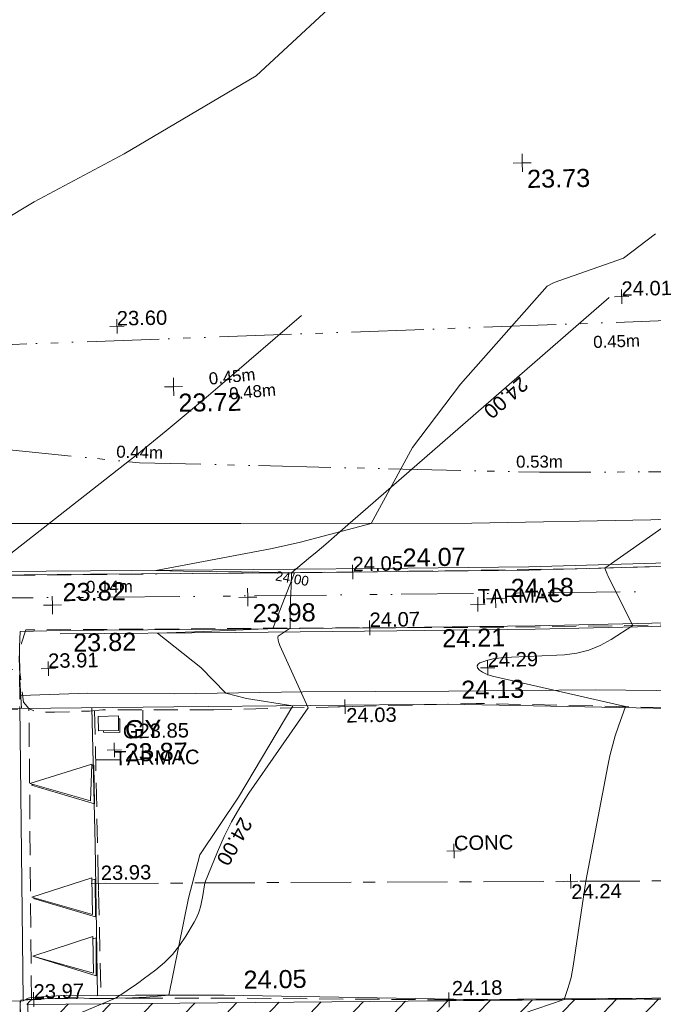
# Model space of a CAD drawing. Header units: millimetres. Extents: x -287732 to 520720, y -88450 to 287754.
# Tile 126 of 256: x -259713 to -246548, y 170693 to 191141. Entities that reach past the tile are written whole.
import ezdxf

# ---------------------------------------------------------------- set-up
doc = ezdxf.new("R2010")
doc.units = ezdxf.units.MM
for name, pattern in [('IMPORT-CENTER _6_', [2000, 1250, -250, 250, -250]), ('IMPORT-DASHED _2_', [750, 500, -250]), ('IMPORT-ENET-QLB2 _2_', [3050, 1500, -300, 0, -600, 150, -300, 0, -200]), ('IMPORT-UG_EIR_QLB2 _2_', [2750, 1500, -300, 0, -300, 150, -300, 0, -200]), ('IMPORT-UG_ELEC_LV_QLB2 _2_', [2700, 1500, -300, 0, -250, 150, -300, 0, -200]), ('IMPORT-UG_ELEC_STREET LIGHTING_QLB2 _2_', [2700, 1500, -300, 0, -250, 150, -300, 0, -200])]:
    doc.linetypes.add(name, pattern=pattern)
for name, color, linetype, lineweight, true_color in [('00_TOPO_FOOTPATH', 7, 'Continuous', 9, 0xa50000), ('00_TOPO_LEVEL_SPOT', 7, 'Continuous', 9, 0x666666), ('00_TOPO_ROAD_MARKING_ARROWS', 7, 'Continuous', 9, 0x999999), ('00_TOPO_SERV_GULLY', 7, 'Continuous', 9, 0x5252a5), ('00_TOPO_TRAFFIC_RAMP', 7, 'Continuous', 9, 0x999999), ('00_UAV_FORM_LINES', 7, 'Continuous', 9, 0x666666), ('01_DTM_CONTOUR_MNR', 7, 'Continuous', 9, 0xa5a552), ('01_DTM_CONTOUR_MNR_LABELS', 7, 'Continuous', 9, 0xa5a552), ('12333-PUM-2D-U-0001-C01 - Rev2_REVIT IMPORT_dwg', 7, 'Continuous', 9, 0x767676), ('CONTOURS_INDEX', 4, 'Continuous', 9, 0x00ffff), ('CONTOURS_INDEX_LVL', 4, 'Continuous', 9, 0x00ffff), ('CONTOURS_MINOR', 7, 'Continuous', 9, 0x00a5a5), ('GULLY', 7, 'Continuous', 9, 0x7fbfff), ('GULLY_LVL', 7, 'Continuous', 9, 0x7fbfff), ('MARKINGS_WHITE_LINE', 7, 'Continuous', 9, 0xc0c0c0), ('PUM-EIRCOMM-QLB2', 6, 'IMPORT-UG_EIR_QLB2 _2_', 9, 0xff00ff), ('PUM-ELECTRIC-LV-QLB2', 1, 'IMPORT-UG_ELEC_LV_QLB2 _2_', 9, 0xff0000), ('PUM-ELECTRIC-SL-QLB2', 7, 'IMPORT-UG_ELEC_STREET LIGHTING_QLB2 _2_', 9, 0xff7f7f), ('PUM-TELECOMS-ENET-NOTES', 7, 'Continuous', 9, 0x9152a5), ('PUM-TELECOMS-ENET-QLB2', 7, 'IMPORT-ENET-QLB2 _2_', 9, 0x9152a5), ('PUM-UNABLE TO SURVEY', 190, 'Continuous', 9, 0x7f00ff), ('ROAD_CROWNLINE', 7, 'IMPORT-CENTER _6_', 9, 0xa500a5), ('ROAD_CROWNLINE_LVL', 7, 'Continuous', 9, 0xa500a5), ('ROAD_MARKINGS_ARROW', 7, 'Continuous', 9, 0xc0c0c0), ('SPOT_HEIGHTS_LVL', 7, 'Continuous', 9, 0x00a500)]:
    doc.layers.add(name, color=color, linetype=linetype, lineweight=lineweight, true_color=true_color)
for name, color, linetype, lineweight in [('00_TOPO_ROAD_EDGE', 7, 'Continuous', 9), ('CHANGE_OF_SURFACE', 7, 'IMPORT-DASHED _2_', 9), ('CHANGE_OF_SURFACE_LVL', 7, 'Continuous', 9), ('RAMP', 7, 'IMPORT-DASHED _2_', 9), ('Text', 7, 'Continuous', 9), ('TEXT_TXT', 7, 'Continuous', 9)]:
    doc.layers.add(name, color=color, linetype=linetype, lineweight=lineweight)
doc.styles.add('Arial_1', font='arial.ttf', dxfattribs={"height": 250})
doc.styles.add('Arial_3', font='arial.ttf', dxfattribs={"height": 300})
doc.styles.add('Swis721 Lt BT_1', font='swissl.ttf', dxfattribs={"height": 200})
doc.styles.add('Swis721 Lt BT_2', font='swissl.ttf', dxfattribs={"height": 375})

# ---------------------------------------------------------------- blocks, each defined once
blk = doc.blocks.new('12333-PUM-2D-U-0001-C01 - Rev2_REVIT IMPORT_dwg_MM-2077200-Site Location Plan Proposed')
at = {"layer": '00_TOPO_LEVEL_SPOT', "color": 254, "true_color": 0xcccccc, "flags": 128}
for points in [[(0, -500), (0, 0), (-500, 0)], [(500, 0), (0, 0), (0, 500)]]:
    blk.add_lwpolyline(points, dxfattribs=at)
blk = doc.blocks.new('12333-PUM-2D-U-0001-C01 - Rev2_REVIT IMPORT_dwg_MGS62954_T2_Galway_ITM_3d_Rev1-2077680-Site Location Plan Proposed')
at = {"layer": '00_TOPO_FOOTPATH', "color": 254, "true_color": 0xcccccc, "flags": 128}
for points in [[(533644120, 725739551), (533646893, 725739525), (533651128, 725739484), (533652855, 725739473), (533656000, 725739453), (533658887, 725739482)], [(533646241, 725738367), (533649888, 725738330), (533653238, 725738309), (533656109, 725738296), (533659142, 725738311), (533662779, 725738334), (533666161, 725738401), (533670014, 725738434), (533673058, 725738468), (533673631, 725738447), (533675222, 725738275), (533676771, 725738086), (533677331, 725738106), (533679997, 725738292), (533682036, 725738432), (533685161, 725738636), (533686490, 725738711), (533687203, 725738775), (533687602, 725738814), (533687976, 725738710), (533688315, 725738456)], [(533645410, 725736765), (533645390, 725737363), (533645395, 725738045), (533645411, 725738361), (533646241, 725738367)], [(533641916, 725725416), (533642958, 725725849), (533643865, 725726279), (533644176, 725726472), (533644540, 725726767), (533644708, 725726984), (533644929, 725727296), (533645113, 725727581), (533645210, 725727885), (533645275, 725728264), (533645273, 725729224), (533645280, 725730691)]]:
    blk.add_lwpolyline(points, dxfattribs=at)
at = {"layer": '00_TOPO_ROAD_EDGE', "color": 254, "true_color": 0xcccccc, "flags": 128}
for points in [[(533644097, 725736774), (533648577, 725736742), (533654272, 725736701), (533659956, 725736488), (533664503, 725736391), (533669698, 725736325), (533674609, 725736187), (533679987, 725736049), (533682246, 725736002), (533683002, 725736029), (533683876, 725736089), (533684314, 725736145), (533684702, 725736205), (533685096, 725736341), (533685608, 725736518), (533686373, 725736853), (533686759, 725737031), (533687036, 725737242), (533687488, 725737549), (533687817, 725737816), (533688127, 725738195), (533688781, 725739102), (533689877, 725740468)], [(533642860, 725730792), (533643165, 725730704), (533645338, 725730690), (533645446, 725730745), (533645513, 725730761), (533646242, 725730793), (533646874, 725730770), (533647678, 725730772), (533649516, 725730735), (533654684, 725730560), (533661185, 725730494), (533665456, 725730435), (533665664, 725730377), (533665778, 725730275), (533666073, 725730224), (533666664, 725730244)]]:
    blk.add_lwpolyline(points, dxfattribs=at)
at = {"layer": '00_TOPO_ROAD_MARKING_ARROWS', "color": 254, "true_color": 0xcccccc}
for p, q in [((533645555, 725735201), (533646850, 725735582)), ((533646850, 725735582), (533646812, 725734820)), ((533645555, 725735201), (533646812, 725734820)), ((533645555, 725732839), (533646812, 725733220)), ((533646812, 725733220), (533646812, 725732458)), ((533645555, 725732839), (533646812, 725732458)), ((533645555, 725731619), (533646812, 725732000)), ((533646812, 725732000), (533646812, 725731238)), ((533645555, 725731619), (533646812, 725731238))]:
    blk.add_line(p, q, dxfattribs=at)
at = {"layer": '00_TOPO_SERV_GULLY', "color": 254, "true_color": 0xcccccc}
for p, q in [((533647002, 725736572), (533647421, 725736572)), ((533647002, 725736572), (533647002, 725736268)), ((533647421, 725736572), (533647421, 725736268)), ((533647002, 725736268), (533647421, 725736268))]:
    blk.add_line(p, q, dxfattribs=at)
at = {"layer": '00_TOPO_TRAFFIC_RAMP', "color": 254, "true_color": 0xcccccc, "flags": 128}
blk.add_lwpolyline([(533646888, 725730770), (533646890, 725733920), (533646870, 725736754)], dxfattribs=at)
at = {"layer": '00_UAV_FORM_LINES', "color": 254, "true_color": 0xcccccc, "flags": 128}
for points in [[(533641592, 725739673), (533642382, 725740196), (533643035, 725740448), (533643775, 725740554), (533644661, 725740613), (533645162, 725740607), (533650033, 725740528), (533654834, 725740450), (533658553, 725740455), (533662606, 725740550), (533667473, 725740767), (533669214, 725740916), (533670467, 725741041), (533671077, 725741048), (533672047, 725740997), (533676596, 725740720), (533679602, 725740491)], [(533644121, 725739621), (533646894, 725739595), (533651129, 725739554), (533652856, 725739543), (533656000, 725739523), (533658886, 725739552), (533661621, 725739591), (533664727, 725739600), (533666013, 725739616), (533667402, 725739631), (533668943, 725739642), (533671401, 725739672), (533673456, 725739683), (533674703, 725739560), (533675810, 725739427), (533676213, 725739393), (533676649, 725739363), (533677018, 725739352), (533677311, 725739342), (533677504, 725739352), (533677820, 725739379), (533678347, 725739439), (533678810, 725739487), (533679166, 725739534)], [(533646240, 725738297), (533649888, 725738260), (533653237, 725738239), (533656109, 725738226), (533659142, 725738241), (533662780, 725738264), (533666162, 725738331), (533670014, 725738364), (533673057, 725738398), (533673626, 725738378), (533675214, 725738205), (533675785, 725738136)], [(533664711, 725736766), (533662930, 725736790), (533660508, 725736850), (533657339, 725736940), (533654293, 725736971), (533651263, 725737010), (533648588, 725737012), (533646795, 725737059), (533645401, 725737034)]]:
    blk.add_lwpolyline(points, dxfattribs=at)
at = {"layer": '01_DTM_CONTOUR_MNR', "color": 254, "true_color": 0xcccccc, "flags": 128}
for points in [[(533644516, 725746504), (533645856, 725747276), (533647744, 725748246), (533650517, 725749815), (533652700, 725751777)], [(533645414, 725730617), (533645486, 725730692), (533645540, 725730713), (533645567, 725730725), (533646222, 725730734), (533646245, 725730739), (533646272, 725730743), (533646782, 725730713), (533646797, 725730712), (533646981, 725730715), (533647605, 725730716), (533647897, 725730721), (533648370, 725730760), (533648812, 725732766), (533649060, 725733660), (533649888, 725734845), (533651050, 725736720), (533650086, 725736892), (533649660, 725737010), (533649150, 725737548), (533648260, 725738280), (533649226, 725738297), (533649890, 725738311), (533650660, 725738330), (533651079, 725739354), (533651130, 725739480), (533650027, 725739518), (533649360, 725739542), (533648823, 725739559), (533648250, 725739580), (533649499, 725739792), (533650642, 725739985), (533651236, 725740108), (533652740, 725740480), (533653629, 725742042), (533654650, 725743340), (533656486, 725745340), (533656632, 725745414), (533658081, 725745894), (533658754, 725746390)]]:
    blk.add_lwpolyline(points, dxfattribs=at)
at = {"xscale": 0.375, "yscale": 0.375, "zscale": 0.375}
for p in [(533656010, 725747910), (533648687, 725743388), (533650150, 725738990), (533646090, 725738900), (533655300, 725738870)]:
    blk.add_blockref('12333-PUM-2D-U-0001-C01 - Rev2_REVIT IMPORT_dwg_MM-2077200-Site Location Plan Proposed', p, dxfattribs=at)
at = {"layer": '00_TOPO_FOOTPATH', "color": 251, "true_color": 0x666666, "char_height": 375, "width": 1495.9, "attachment_point": 1, "line_spacing_factor": 1.005062, "style": 'Swis721 Lt BT_2'}
for s, insert in [('24.07', (533653382, 725739944)), ('23.82', (533646508, 725738298)), ('24.21', (533654174, 725738254))]:
    blk.add_mtext(s, dxfattribs=dict(at, insert=insert))
at = {"layer": '00_TOPO_LEVEL_SPOT', "char_height": 375, "width": 1495.9, "attachment_point": 1, "line_spacing_factor": 1.005062, "style": 'Swis721 Lt BT_2'}
for s, insert in [('23.73', (533656105, 725747763)), ('23.72', (533648782, 725743241)), ('23.82', (533646306, 725739349)), ('24.18', (533655618, 725739276)), ('23.98', (533650245, 725738843))]:
    blk.add_mtext(s, dxfattribs=dict(at, insert=insert))
at = {"layer": '00_TOPO_ROAD_EDGE', "color": 251, "true_color": 0x666666, "char_height": 375, "width": 1495.9, "attachment_point": 1, "line_spacing_factor": 1.005062, "style": 'Swis721 Lt BT_2'}
for s, insert in [('24.13', (533654551, 725737179)), ('24.05', (533649924, 725731236))]:
    blk.add_mtext(s, dxfattribs=dict(at, insert=insert))
at = {"layer": '00_TOPO_SERV_GULLY', "color": 251, "true_color": 0x666666, "char_height": 375, "attachment_point": 1, "line_spacing_factor": 1.005062, "style": 'Swis721 Lt BT_2'}
for s, insert, width in [('GY', (533647554, 725736481), 821.56), ('23.87', (533647537, 725735998), 1495.9)]:
    blk.add_mtext(s, dxfattribs=dict(at, insert=insert, width=width))
at = {"layer": '01_DTM_CONTOUR_MNR_LABELS', "color": 251, "true_color": 0x666666, "insert": (533651100, 725739463), "char_height": 200, "width": 797.8, "attachment_point": 2, "rotation": 349.1559, "line_spacing_factor": 1.005062, "style": 'Swis721 Lt BT_1'}
blk.add_mtext('24.00', dxfattribs=at)
blk = doc.blocks.new('12333-PUM-2D-U-0001-C01 - Rev2_REVIT IMPORT_dwg_SPOT-2077713-Site Location Plan Proposed')
at = {"layer": 'Text', "color": 253, "true_color": 0xaaaaaa}
for p, q in [((-500, 0), (500, 0)), ((0, 500), (0, -500))]:
    blk.add_line(p, q, dxfattribs=at)
blk = doc.blocks.new('12333-PUM-2D-U-0001-C01 - Rev2_REVIT IMPORT_dwg_SPOT-2077769-Site Location Plan Proposed')
at = {"layer": 'CHANGE_OF_SURFACE_LVL', "color": 253, "true_color": 0xaaaaaa}
for p, q in [((-500, 0), (500, 0)), ((0, 500), (0, -500))]:
    blk.add_line(p, q, dxfattribs=at)
blk = doc.blocks.new('12333-PUM-2D-U-0001-C01 - Rev2_REVIT IMPORT_dwg_SPOT-2077774-Site Location Plan Proposed')
at = {"layer": 'ROAD_CROWNLINE_LVL', "color": 254, "true_color": 0xe1aae1}
for p, q in [((-500, 0), (500, 0)), ((0, 500), (0, -500))]:
    blk.add_line(p, q, dxfattribs=at)
blk = doc.blocks.new('12333-PUM-2D-U-0001-C01 - Rev2_REVIT IMPORT_dwg_SPOT-2077775-Site Location Plan Proposed')
at = {"layer": 'SPOT_HEIGHTS_LVL', "color": 9, "true_color": 0xaae1aa}
for p, q in [((-500, 0), (500, 0)), ((0, 500), (0, -500))]:
    blk.add_line(p, q, dxfattribs=at)
blk = doc.blocks.new('12333-PUM-2D-U-0001-C01 - Rev2_REVIT IMPORT_dwg-1620468-Site Location Plan Proposed')
at = {"layer": 'PUM-UNABLE TO SURVEY', "true_color": 0xffffd4}
h = blk.add_hatch(dxfattribs=at)
h.set_pattern_fill('FP_7', style=0, pattern_type=2)
h.set_pattern_definition([(45, (17806.85, 71259.64), (-441.942, 441.942), [])])
h.paths.add_polyline_path([(30061, 27760), (30456, 39449), (30533, 50623), (30585, 62474), (30708, 75050), (30853, 85624), (30968, 97010), (31259, 114210), (19365, 114631), (4354, 114760), (4389, 108427), (17157, 108318), (26261, 108435), (25725, 96363), (25402, 84043), (25100, 71572), (25029, 58626), (24920, 45261), (24821, 38014), (24564, 37097), (24378, 36217), (20238, 32661), (5660, 33301), (5349, 28242), (24233, 27869)])
h.paths.add_polyline_path([(25887, 27906), (25925, 28364), (26420, 28287), (26414, 27906)])
h.paths.add_polyline_path([(24820, 113860), (24827, 114241), (25392, 114241), (25385, 113860)])
at = {"layer": 'CHANGE_OF_SURFACE', "color": 253, "true_color": 0xaaaaaa, "flags": 128}
for points in [[(7177, 123655), (7197, 123655), (11259, 123622), (16113, 123608), (19930, 123650), (24007, 123707), (27881, 123725), (31410, 123777), (32320, 123791), (33182, 123707), (34219, 123589), (34879, 123513), (35515, 123476), (36034, 123443), (36434, 123447), (36755, 123471), (37259, 123523), (37683, 123579), (38117, 123598), (38805, 123645), (39978, 123716), (40556, 123800), (41411, 123853), (42905, 123923), (44328, 124027), (46166, 124159), (47330, 124215), (48164, 124291), (48557, 124356)], [(-17584, 124123), (-16003, 124140), (-12319, 124013), (-9571, 123970), (-6465, 123933), (-3435, 123838), (-1107, 123782), (2032, 123697), (7177, 123655)], [(7132, 122511), (8657, 122496), (14529, 122420), (19944, 122401), (27955, 122472), (30189, 122500), (31306, 122500), (32399, 122505), (33573, 122467), (34953, 122321), (36023, 122241), (36711, 122255), (37550, 122373), (38922, 122486), (40458, 122618), (42008, 122750), (43738, 122825), (44973, 122882), (46240, 122906), (46961, 122778), (47136, 122717), (47268, 122623), (47244, 122543), (47154, 122444), (46843, 122147), (46207, 121647), (45373, 121143), (44723, 120837), (43662, 120413), (42498, 120266), (41476, 120205), (40062, 120210), (38285, 120238), (34308, 120318), (29652, 120417), (25175, 120507), (19623, 120620), (13780, 120849), (8328, 120811)], [(8328, 120811), (6014, 120853), (5745, 120832), (5014, 120818), (4651, 120823), (4486, 120907), (4378, 121039), (4345, 121335), (4300, 121719), (4307, 122134), (4449, 122538), (7132, 122511)], [(5854, 119814), (6829, 119804), (6850, 120838)], [(4199, 114783), (4210, 114852), (4749, 114873), (6661, 114850)], [(6661, 114850), (8309, 114826), (13107, 114704), (17885, 114638), (20628, 114609), (21660, 114609), (22671, 114583), (24626, 114555), (24785, 114348)]]:
    blk.add_lwpolyline(points, dxfattribs=at)
for points in [[(2168, 121719), (4300, 121719), (4300, 120896), (2168, 120896)], [(1946, 114779), (4199, 114783), (4201, 114018), (4185, 114018), (2077, 114013), (1948, 114013)]]:
    blk.add_lwpolyline(points, close=True, dxfattribs=at)
at = {"layer": 'CONTOURS_INDEX', "color": 131, "true_color": 0xaaffff, "flags": 128}
blk.add_lwpolyline([(4734, 114283), (6178, 114859), (6375, 114983), (6474, 115046), (6571, 115110), (6667, 115176), (6762, 115243), (7028, 115435), (7211, 115584), (7381, 115746), (7530, 115928), (7665, 116121), (7843, 116413), (7876, 116472), (7906, 116532), (7932, 116594), (7955, 116658), (7974, 116723), (7991, 116788), (8007, 116854), (8021, 116920), (8078, 117219), (8348, 117860), (8493, 118175), (8652, 118482), (8831, 118777), (9024, 119065), (10288, 120819), (9720, 122124), (9712, 122143), (9706, 122163), (9701, 122183), (9697, 122203), (9684, 122285), (9684, 122304), (9689, 122321), (9938, 122479), (9949, 122776), (9955, 122918), (9961, 123060), (9967, 123203), (9974, 123345), (9988, 123629), (10349, 123919), (10530, 124065), (10709, 124211), (10888, 124359), (11066, 124508), (16688, 129229)], dxfattribs=at)
at = {"layer": 'CONTOURS_MINOR', "color": 254, "true_color": 0xaae1e1, "flags": 128}
for points in [[(14357, 114303), (15498, 114669), (15579, 114896), (15617, 115010), (15650, 115126), (15677, 115243), (15700, 115361), (15988, 117119), (16487, 119506), (16536, 119715), (16591, 119922), (16655, 120126), (16726, 120328), (16878, 120729), (14127, 121409), (14055, 121431), (13986, 121459), (13920, 121495), (13857, 121536), (13820, 121587), (13812, 121627), (13832, 121662), (13870, 121694), (13929, 121713), (14038, 121744), (14148, 121768), (14259, 121782), (14371, 121790), (15627, 121828), (15886, 121857), (16138, 121912), (16377, 122006), (16608, 122127), (17058, 122409), (16569, 123438), (16562, 123455), (16554, 123472), (16547, 123489), (16540, 123506), (16498, 123609), (17766, 124467)], [(3578, 123689), (6826, 126143), (7435, 126623), (7734, 126861), (8032, 127101), (8328, 127342), (8623, 127585), (10288, 128969)]]:
    blk.add_lwpolyline(points, dxfattribs=at)
at = {"layer": 'GULLY', "color": 254, "true_color": 0xd4e9ff, "flags": 128}
blk.add_lwpolyline([(6342, 120661), (6370, 120660), (6362, 120377), (6024, 120386), (6025, 120413)], dxfattribs=at)
at = {"layer": 'MARKINGS_WHITE_LINE', "color": 254, "true_color": 0xeaeaea}
blk.add_line((4258, 114865), (4299, 120950), dxfattribs=at)
at = {"layer": 'PUM-EIRCOMM-QLB2', "color": 211, "true_color": 0xffaaff, "flags": 128}
blk.add_lwpolyline([(125536, 126903), (117893, 127155), (111414, 127213), (104979, 127455), (97701, 127725), (90076, 128094), (80499, 128486), (72439, 128850), (65408, 128920), (56680, 128741), (50349, 128615), (44215, 128525), (36505, 128442), (27943, 128579), (18379, 128741), (3219, 128450), (-5004, 128812), (-10371, 129138)], dxfattribs=at)
at = {"layer": 'PUM-ELECTRIC-SL-QLB2', "color": 254, "true_color": 0xffd4d4, "flags": 128}
blk.add_lwpolyline([(-17514, 128180), (-15101, 128038), (-10226, 128120), (-1878, 126999), (6869, 125967), (15177, 125626), (23253, 125512), (31566, 125410), (39246, 125332), (44587, 125569), (45493, 125493)], dxfattribs=at)
at = {"layer": 'PUM-TELECOMS-ENET-QLB2', "color": 254, "true_color": 0xdac5e1, "flags": 128}
blk.add_lwpolyline([(-9089, 123370), (6199, 123186), (30874, 123011), (44353, 125196), (45482, 125162)], dxfattribs=at)
at = {"layer": 'PUM-UNABLE TO SURVEY', "color": 7, "true_color": 0xffffd4, "flags": 128}
blk.add_lwpolyline([(30585, 62474), (30704, 74816), (30853, 85624), (30968, 97010), (31259, 114210), (19365, 114631), (4354, 114760), (4389, 108427), (17157, 108318), (26261, 108435), (25725, 96363), (25402, 84043), (25100, 71572)], dxfattribs=at)
at = {"layer": 'RAMP', "color": 253, "true_color": 0xaaaaaa}
for p, q in [((4430, 114860), (4486, 120907)), ((5849, 120840), (5876, 114859))]:
    blk.add_line(p, q, dxfattribs=at)
at = {"layer": 'ROAD_CROWNLINE', "color": 254, "true_color": 0xe1aae1, "flags": 128}
blk.add_lwpolyline([(5866, 117249), (25483, 116994), (30885, 116928), (36288, 116863), (47094, 116732), (75934, 116252)], dxfattribs=at)
at = {"layer": 'ROAD_MARKINGS_ARROW', "color": 254, "true_color": 0xeaeaea}
blk.add_line((5783, 115334), (4495, 115754), dxfattribs=at)
at = {"layer": 'ROAD_MARKINGS_ARROW', "color": 254, "true_color": 0xeaeaea, "flags": 128}
for points in [[(5769, 119694), (5816, 119708), (5811, 118900)], [(5811, 118900), (4514, 119316), (4545, 119325)], [(5732, 117321), (5802, 117341), (5793, 116557)], [(5793, 116557), (4509, 116959), (4534, 116966)], [(5732, 116099), (5802, 116118), (5783, 115334)]]:
    blk.add_lwpolyline(points, dxfattribs=at)
blk.add_blockref('12333-PUM-2D-U-0001-C01 - Rev2_REVIT IMPORT_dwg_MGS62954_T2_Galway_ITM_3d_Rev1-2077680-Site Location Plan Proposed', (-533641080, -725615854))
at = {"xscale": 0.3, "yscale": 0.3, "zscale": 0.3}
for name, p in [('12333-PUM-2D-U-0001-C01 - Rev2_REVIT IMPORT_dwg_SPOT-2077775-Site Location Plan Proposed', (16946, 129243)), ('12333-PUM-2D-U-0001-C01 - Rev2_REVIT IMPORT_dwg_SPOT-2077775-Site Location Plan Proposed', (6451, 128810)), ('12333-PUM-2D-U-0001-C01 - Rev2_REVIT IMPORT_dwg_SPOT-2077769-Site Location Plan Proposed', (11259, 123622)), ('12333-PUM-2D-U-0001-C01 - Rev2_REVIT IMPORT_dwg_SPOT-2077713-Site Location Plan Proposed', (13848, 122906)), ('12333-PUM-2D-U-0001-C01 - Rev2_REVIT IMPORT_dwg_SPOT-2077769-Site Location Plan Proposed', (11593, 122458)), ('12333-PUM-2D-U-0001-C01 - Rev2_REVIT IMPORT_dwg_SPOT-2077775-Site Location Plan Proposed', (4901, 121725)), ('12333-PUM-2D-U-0001-C01 - Rev2_REVIT IMPORT_dwg_SPOT-2077775-Site Location Plan Proposed', (14031, 121585)), ('12333-PUM-2D-U-0001-C01 - Rev2_REVIT IMPORT_dwg_SPOT-2077769-Site Location Plan Proposed', (11054, 120830)), ('12333-PUM-2D-U-0001-C01 - Rev2_REVIT IMPORT_dwg_SPOT-2077713-Site Location Plan Proposed', (6242, 120015)), ('12333-PUM-2D-U-0001-C01 - Rev2_REVIT IMPORT_dwg_SPOT-2077713-Site Location Plan Proposed', (13264, 117793)), ('12333-PUM-2D-U-0001-C01 - Rev2_REVIT IMPORT_dwg_SPOT-2077774-Site Location Plan Proposed', (5866, 117249)), ('12333-PUM-2D-U-0001-C01 - Rev2_REVIT IMPORT_dwg_SPOT-2077774-Site Location Plan Proposed', (15674, 117121)), ('12333-PUM-2D-U-0001-C01 - Rev2_REVIT IMPORT_dwg_SPOT-2077769-Site Location Plan Proposed', (4480, 114862)), ('12333-PUM-2D-U-0001-C01 - Rev2_REVIT IMPORT_dwg_SPOT-2077769-Site Location Plan Proposed', (13107, 114704))]:
    blk.add_blockref(name, p, dxfattribs=at)
at = {"layer": 'CHANGE_OF_SURFACE_LVL', "char_height": 300, "width": 1256.11, "attachment_point": 1, "line_spacing_factor": 0.941778, "style": 'Arial_3'}
for s, insert in [('24.05', (11259, 123937)), ('24.07', (11593, 122773)), ('24.03', (11074, 120798)), ('23.97', (4479, 115177)), ('24.18', (13170, 115093))]:
    blk.add_mtext(s, dxfattribs=dict(at, insert=insert))
at = {"layer": 'CONTOURS_INDEX_LVL', "char_height": 300, "width": 1256.11, "attachment_point": 1, "line_spacing_factor": 0.941778, "style": 'Arial_3'}
for insert, rotation in [((15006, 127405), 220.0251), ((9103, 118445), 239.6346)]:
    blk.add_mtext('24.00', dxfattribs=dict(at, insert=insert, rotation=rotation))
at = {"layer": 'GULLY_LVL', "insert": (6427, 120549), "char_height": 300, "width": 1645.43, "attachment_point": 1, "line_spacing_factor": 0.941778, "style": 'Arial_3'}
blk.add_mtext('G23.85', dxfattribs=at)
at = {"layer": 'PUM-ELECTRIC-LV-QLB2', "char_height": 250, "width": 1160.03, "attachment_point": 2, "line_spacing_factor": 0.941778, "style": 'Arial_1'}
for s, insert, rotation in [('0.45m', (16823, 128444), 0.9638), ('0.45m', (8815, 127852), 4.7202), ('0.48m', (9236, 127531), 4.1402)]:
    blk.add_mtext(s, dxfattribs=dict(at, insert=insert, rotation=rotation))
at = {"layer": 'PUM-ELECTRIC-SL-QLB2', "char_height": 250, "width": 1160.03, "attachment_point": 2, "line_spacing_factor": 0.941778, "style": 'Arial_1'}
for s, insert, rotation in [('0.44m', (6884, 126314), 357.6496), ('0.53m', (15182, 125973), 359.1913)]:
    blk.add_mtext(s, dxfattribs=dict(at, insert=insert, rotation=rotation))
at = {"layer": 'PUM-TELECOMS-ENET-NOTES', "insert": (6202, 123533), "char_height": 250, "width": 1160.03, "attachment_point": 2, "rotation": 359.5937, "line_spacing_factor": 0.941778, "style": 'Arial_1'}
blk.add_mtext('0.14m', dxfattribs=at)
at = {"layer": 'ROAD_CROWNLINE_LVL', "char_height": 300, "width": 1256.11, "attachment_point": 1, "line_spacing_factor": 0.941778, "style": 'Arial_3'}
for s, insert in [('23.93', (5918, 117616)), ('24.24', (15685, 117055))]:
    blk.add_mtext(s, dxfattribs=dict(at, insert=insert))
at = {"layer": 'SPOT_HEIGHTS_LVL', "char_height": 300, "width": 1256.11, "attachment_point": 1, "line_spacing_factor": 0.941778, "style": 'Arial_3'}
for s, insert in [('24.01', (16946, 129558)), ('23.60', (6451, 129125)), ('23.91', (4901, 122040)), ('24.29', (14031, 121900))]:
    blk.add_mtext(s, dxfattribs=dict(at, insert=insert))
at = {"layer": 'TEXT_TXT', "char_height": 300, "attachment_point": 1, "line_spacing_factor": 0.941778, "style": 'Arial_3'}
for s, insert, width in [('TARMAC', (13848, 123221), 2108.21), ('TARMAC', (6242, 119992), 2108.21), ('CONC', (13264, 118108), 1469.14)]:
    blk.add_mtext(s, dxfattribs=dict(at, insert=insert, width=width))

msp = doc.modelspace()

# ---------------------------------------------------------------- block references
at = {"layer": '12333-PUM-2D-U-0001-C01 - Rev2_REVIT IMPORT_dwg', "color": 254, "linetype": 'IMPORT-UG_ELEC_STREET LIGHTING_QLB2 _2_', "true_color": 0xffd4d4, "rotation": 0.9999999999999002}
msp.add_blockref('12333-PUM-2D-U-0001-C01 - Rev2_REVIT IMPORT_dwg-1620468-Site Location Plan Proposed', (-261895, 55870), dxfattribs=at)

doc.saveas('drawing.dxf')
